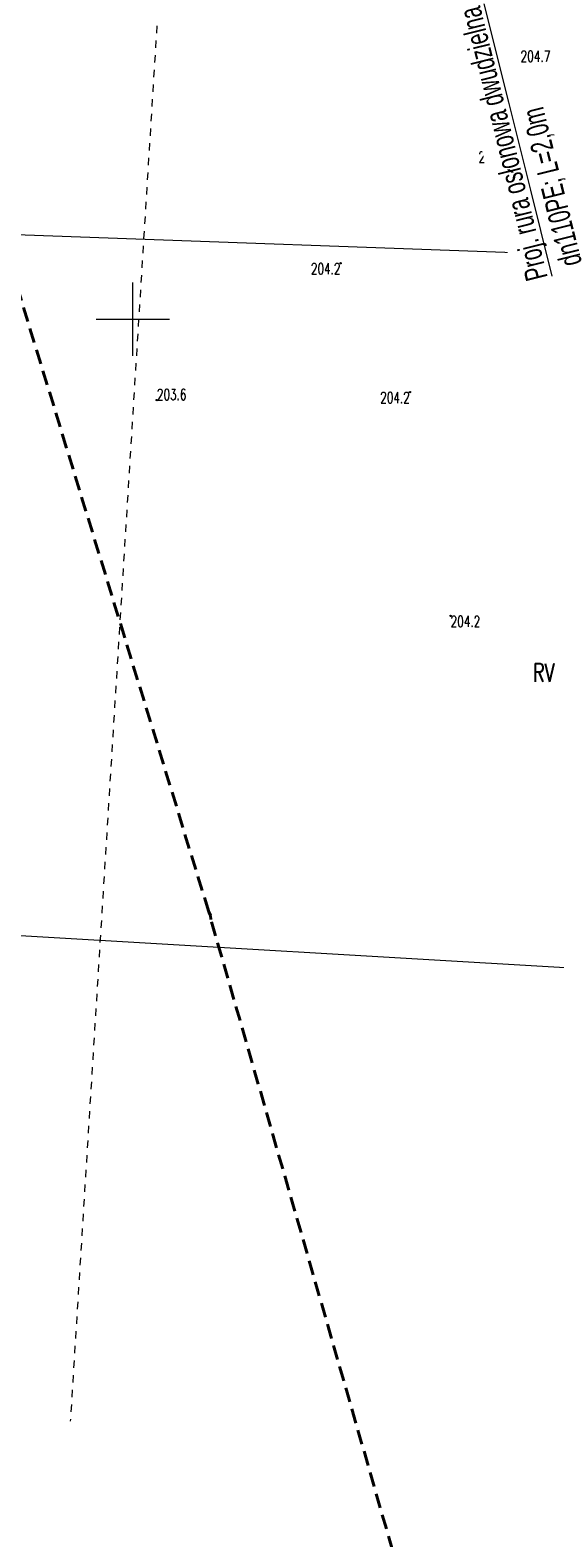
# Model space of a CAD drawing. Header units: metres. Extents: x 7496982 to 7497528, y 5603168 to 5605598.
# Tile 7 of 74: x 7497343 to 7497379, y 5603317 to 5603420. Entities that reach past the tile are written whole.
import ezdxf
from ezdxf.enums import TextEntityAlignment as Align

# ---------------------------------------------------------------- set-up
doc = ezdxf.new("R2010")
doc.units = ezdxf.units.M
doc.header["$MEASUREMENT"] = 0
for name, pattern in [('1', [0]), ('2', [1.5, 1, -0.5]), ('GDE', [0]), ('GUK', [2, 1.5, -0.5]), ('GUZ', [1, 0.5, -0.5])]:
    doc.linetypes.add(name, pattern=pattern)
doc.layers.get('0').update_dxf_attribs({"color": 250, "linetype": 'CONTINUOUS', "lineweight": 100})
for name, color, linetype, lineweight in [('!COPIS', 7, 'CONTINUOUS', 15), ('_MAPA_L_0', 7, '1', 18), ('EDZPD_L_0', 3, 'GDE', 18), ('EDZTD_T_0', 3, 'CONTINUOUS', 18), ('EKLPK_L_0', 90, 'GUK', 18), ('EKLTK_T_0', 90, 'CONTINUOUS', 25), ('OTR_T_1', 7, 'CONTINUOUS', 18), ('ZAKRES_L_0', 1, '2', 40), ('ZAKRES_L_0_a', 1, '2', 40)]:
    doc.layers.add(name, color=color, linetype=linetype, lineweight=lineweight)
doc.styles.add('ARIAL', font='arial.ttf', dxfattribs={"width": 0.8})
doc.styles.get("Standard").update_dxf_attribs({"font": 'Simplex.SHX', "width": 0.75})

# ---------------------------------------------------------------- blocks, each defined once
blk = doc.blocks.new('2_OTRN')
at = {"linetype": 'Continuous'}
blk.add_circle((0, 0), 0.045, dxfattribs=at)

msp = doc.modelspace()

# ---------------------------------------------------------------- linework, layer by layer
at = {"layer": '_MAPA_L_0', "linetype": '1'}
for p, q in [((7497350, 5603397.5), (7497350, 5603402.5)), ((7497347.5, 5603400), (7497352.5, 5603400))]:
    msp.add_line(p, q, dxfattribs=at)
at = {"layer": 'EDZPD_L_0', "linetype": 'GDE'}
for p, q in [((7497390.01, 5603404.02), (7497315.09, 5603406.7)), ((7497324.92, 5603359.09), (7497403.48, 5603354.46))]:
    msp.add_line(p, q, dxfattribs=at)
at = {"layer": 'EKLPK_L_0', "linetype": 'GUZ'}
msp.add_line((7497354.65858, 5603468.87219), (7497345.73971, 5603325.01832), dxfattribs=at)
at = {"layer": 'ZAKRES_L_0', "linetype": '2'}
for p, q in [((7497355.15434, 5603359.68542), (7497327.82218, 5603448.88431)), ((7497355.27057, 5603359.42952), (7497355.15434, 5603359.68542)), ((7497355.30513, 5603359.1506), (7497355.27057, 5603359.42952)), ((7497391.32073, 5603234.07317), (7497355.30513, 5603359.1506))]:
    msp.add_line(p, q, dxfattribs=at)
at = {"layer": 'ZAKRES_L_0_a', "linetype": '2'}
for p, q in [((7497355.27057, 5603359.42952), (7497355.15434, 5603359.68542)), ((7497355.30513, 5603359.1506), (7497355.27057, 5603359.42952)), ((7497391.32073, 5603234.07317), (7497355.30513, 5603359.1506))]:
    msp.add_line(p, q, dxfattribs=at)

# ---------------------------------------------------------------- block references
at = {"layer": 'OTR_T_1'}
for p in [(7497376.38177, 5603418.27369), (7497375.54843, 5603411.04271), (7497364.12836, 5603403.81204), (7497368.84599, 5603395.04155), (7497351.62447, 5603394.50277), (7497371.61165, 5603379.8089)]:
    msp.add_blockref('2_OTRN', p, dxfattribs=at)

# ---------------------------------------------------------------- texts
at = {"layer": 'EDZTD_T_0', "width": 0.7}
msp.add_text('1', height=1.25001, dxfattribs=at).set_placement((7497378.03358, 5603412.99356), align=Align.TOP_LEFT)
at = {"layer": 'EKLTK_T_0', "width": 0.7}
msp.add_text('RV', height=1.25001, dxfattribs=at).set_placement((7497377.21493, 5603376.58192), align=Align.TOP_LEFT)
at = {"layer": 'OTR_T_1', "lineweight": 9, "width": 0.7}
for s, p in [('204.7', (7497376.38177, 5603418.27369)), ('204.2', (7497371.61165, 5603379.8089))]:
    msp.add_text(s, height=0.75, dxfattribs=at).set_placement(p, align=Align.TOP_LEFT)
msp.add_text('204.4', height=0.75, dxfattribs=at).set_placement((7497375.54843, 5603411.04271), align=Align.MIDDLE_RIGHT)
for p in [(7497364.12836, 5603403.81204), (7497368.84599, 5603395.04155)]:
    msp.add_text('204.2', height=0.75, dxfattribs=at).set_placement(p, align=Align.TOP_RIGHT)
msp.add_text('203.6', height=0.75, dxfattribs=at).set_placement((7497351.62447, 5603394.50277))

# ---------------------------------------------------------------- next in the draw order: texts
at = {"layer": '!COPIS', "ltscale": 5, "insert": (7497376.77934, 5603402.48644), "char_height": 1.5, "attachment_point": 1, "rotation": 104, "style": 'ARIAL', "bg_fill": 3, "box_fill_scale": 1.5, "bg_fill_color": 256, "bg_fill_transparency": 0}
msp.add_mtext_dynamic_manual_height_columns('{\\fArial Narrow|b0|i0|c238|p34;\\LProj. rura osłonowa dwudzielna \\l\\P dn110PE; L=2,0m }', width=19.8718961, gutter_width=12.5, heights=[0], dxfattribs=at)

doc.saveas('drawing.dxf')
